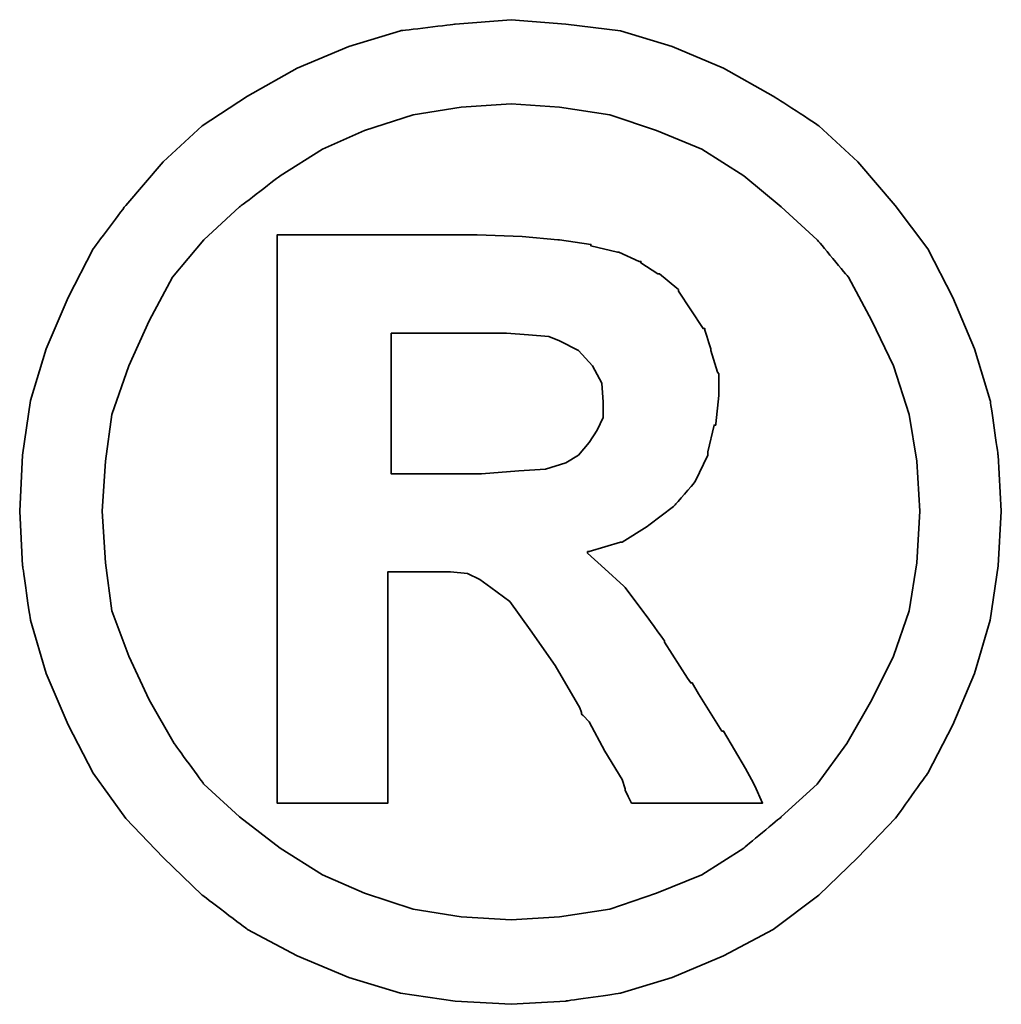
# Model space of a CAD drawing. Header units: millimetres. Extents: x -9 to 423, y 107 to 253.
# Tile 54 of 56: x 348.4 to 350.8, y 148.64 to 151.05. Entities that reach past the tile are written whole.
import ezdxf

# ---------------------------------------------------------------- set-up
doc = ezdxf.new("R2010")
doc.units = ezdxf.units.MM
doc.header["$LTSCALE"] = 0.15
doc.layers.add('DIM', color=4, linetype='CONTINUOUS')
doc.layers.add('layer 1', color=7, linetype='CONTINUOUS')

# ---------------------------------------------------------------- blocks, each defined once
blk = doc.blocks.new('TBI MOTION logo(完整正式版)')
at = {"layer": 'layer 1', "color": 22, "lineweight": 35}
for points, knots in [([(81.20634, 4.98624), (81.20634, 4.98624), (81.18649, 5.32862), (81.18649, 5.32862), (81.18649, 5.32862), (81.18649, 5.32862), (81.13886, 5.66206), (81.13886, 5.66206), (81.13886, 5.66206), (81.13886, 5.66206), (81.04359, 5.97764), (81.04359, 5.97764), (81.04359, 5.97764), (81.04359, 5.97764), (80.91061, 6.29124), (80.91061, 6.29124), (80.91061, 6.29124), (80.91061, 6.29124), (80.75778, 6.58697), (80.75778, 6.58697), (80.75778, 6.58697), (80.75778, 6.58697), (80.5593, 6.85294), (80.5593, 6.85294), (80.5593, 6.85294), (80.5593, 6.85294), (80.33105, 7.1189), (80.33105, 7.1189), (80.33105, 7.1189), (80.33105, 7.1189), (80.09287, 7.33921), (80.09287, 7.33921), (80.09287, 7.33921), (80.09287, 7.33921), (79.815, 7.51982), (79.815, 7.51982), (79.815, 7.51982), (79.815, 7.51982), (79.51133, 7.69051), (79.51133, 7.69051), (79.51133, 7.69051), (79.51133, 7.69051), (79.19773, 7.8235), (79.19773, 7.8235), (79.19773, 7.8235), (79.19773, 7.8235), (78.88215, 7.91877), (78.88215, 7.91877), (78.88215, 7.91877), (78.88215, 7.91877), (78.54871, 7.95846), (78.54871, 7.95846), (78.54871, 7.95846), (78.54871, 7.95846), (78.21526, 7.98625), (78.21526, 7.98625), (78.21526, 7.98625), (78.21526, 7.98625), (77.87388, 7.95846), (77.87388, 7.95846), (77.87388, 7.95846), (77.87388, 7.95846), (77.54044, 7.91877), (77.54044, 7.91877), (77.54044, 7.91877), (77.54044, 7.91877), (77.22485, 7.8235), (77.22485, 7.8235), (77.22485, 7.8235), (77.22485, 7.8235), (76.91027, 7.69051), (76.91027, 7.69051), (76.91027, 7.69051), (76.91027, 7.69051), (76.6056, 7.51982), (76.6056, 7.51982), (76.6056, 7.51982), (76.6056, 7.51982), (76.32972, 7.33921), (76.32972, 7.33921), (76.32972, 7.33921), (76.32972, 7.33921), (76.09154, 7.1189), (76.09154, 7.1189), (76.09154, 7.1189), (76.09154, 7.1189), (75.86329, 6.85294), (75.86329, 6.85294), (75.86329, 6.85294), (75.86329, 6.85294), (75.66382, 6.58697), (75.66382, 6.58697), (75.66382, 6.58697), (75.66382, 6.58697), (75.51099, 6.29124), (75.51099, 6.29124), (75.51099, 6.29124), (75.51099, 6.29124), (75.37702, 5.97764), (75.37702, 5.97764), (75.37702, 5.97764), (75.37702, 5.97764), (75.28175, 5.66206), (75.28175, 5.66206), (75.28175, 5.66206), (75.28175, 5.66206), (75.23411, 5.32862), (75.23411, 5.32862), (75.23411, 5.32862), (75.23411, 5.32862), (75.21625, 4.98624), (75.21625, 4.98624), (75.21625, 4.98624), (75.21625, 4.98624), (75.23411, 4.6528), (75.23411, 4.6528), (75.23411, 4.6528), (75.23411, 4.6528), (75.28175, 4.32035), (75.28175, 4.32035), (75.28175, 4.32035), (75.28175, 4.32035), (75.37702, 3.99583), (75.37702, 3.99583), (75.37702, 3.99583), (75.37702, 3.99583), (75.51099, 3.68224), (75.51099, 3.68224), (75.51099, 3.68224), (75.51099, 3.68224), (75.66382, 3.38749), (75.66382, 3.38749), (75.66382, 3.38749), (75.66382, 3.38749), (75.86329, 3.10963), (75.86329, 3.10963), (75.86329, 3.10963), (75.86329, 3.10963), (76.09154, 2.87145), (76.09154, 2.87145), (76.09154, 2.87145), (76.09154, 2.87145), (76.32972, 2.6432), (76.32972, 2.6432), (76.32972, 2.6432), (76.32972, 2.6432), (76.6056, 2.43381), (76.6056, 2.43381), (76.6056, 2.43381), (76.6056, 2.43381), (76.91027, 2.27205), (76.91027, 2.27205), (76.91027, 2.27205), (76.91027, 2.27205), (77.22485, 2.13906), (77.22485, 2.13906), (77.22485, 2.13906), (77.22485, 2.13906), (77.54044, 2.0438), (77.54044, 2.0438), (77.54044, 2.0438), (77.54044, 2.0438), (77.87388, 1.99616), (77.87388, 1.99616), (77.87388, 1.99616), (77.87388, 1.99616), (78.21526, 1.97631), (78.21526, 1.97631), (78.21526, 1.97631), (78.21526, 1.97631), (78.54871, 1.99616), (78.54871, 1.99616), (78.54871, 1.99616), (78.54871, 1.99616), (78.88215, 2.0438), (78.88215, 2.0438), (78.88215, 2.0438), (78.88215, 2.0438), (79.19773, 2.13906), (79.19773, 2.13906), (79.19773, 2.13906), (79.19773, 2.13906), (79.51133, 2.27205), (79.51133, 2.27205), (79.51133, 2.27205), (79.51133, 2.27205), (79.815, 2.43381), (79.815, 2.43381), (79.815, 2.43381), (79.815, 2.43381), (80.09287, 2.6432), (80.09287, 2.6432), (80.09287, 2.6432), (80.09287, 2.6432), (80.33105, 2.87145), (80.33105, 2.87145), (80.33105, 2.87145), (80.33105, 2.87145), (80.5593, 3.10963), (80.5593, 3.10963), (80.5593, 3.10963), (80.5593, 3.10963), (80.75778, 3.38749), (80.75778, 3.38749), (80.75778, 3.38749), (80.75778, 3.38749), (80.91061, 3.68224), (80.91061, 3.68224), (80.91061, 3.68224), (80.91061, 3.68224), (81.04359, 3.99583), (81.04359, 3.99583), (81.04359, 3.99583), (81.04359, 3.99583), (81.13886, 4.32035), (81.13886, 4.32035), (81.13886, 4.32035), (81.13886, 4.32035), (81.18649, 4.6528), (81.18649, 4.6528), (81.18649, 4.6528), (81.18649, 4.6528), (81.20634, 4.98624), (81.20634, 4.98624)], [0, 0, 0, 0, 0.0178571, 0.0178571, 0.0178571, 0.0178572, 0.0357143, 0.0357143, 0.0357143, 0.0357143, 0.0535714, 0.0535714, 0.0535714, 0.0535714, 0.0714286, 0.0714286, 0.0714286, 0.0714286, 0.0892857, 0.0892857, 0.0892857, 0.0892857, 0.1071429, 0.1071429, 0.1071429, 0.1071429, 0.125, 0.125, 0.125, 0.125, 0.1428571, 0.1428571, 0.1428571, 0.1428572, 0.1607143, 0.1607143, 0.1607143, 0.1607143, 0.1785714, 0.1785714, 0.1785714, 0.1785714, 0.1964286, 0.1964286, 0.1964286, 0.1964286, 0.2142857, 0.2142857, 0.2142857, 0.2142857, 0.2321429, 0.2321429, 0.2321429, 0.2321429, 0.25, 0.25, 0.25, 0.25, 0.2678571, 0.2678571, 0.2678571, 0.2678572, 0.2857143, 0.2857143, 0.2857143, 0.2857143, 0.3035714, 0.3035714, 0.3035714, 0.3035714, 0.3214286, 0.3214286, 0.3214286, 0.3214286, 0.3392857, 0.3392857, 0.3392857, 0.3392857, 0.3571429, 0.3571429, 0.3571429, 0.3571429, 0.375, 0.375, 0.375, 0.375, 0.3928571, 0.3928571, 0.3928571, 0.3928572, 0.4107143, 0.4107143, 0.4107143, 0.4107143, 0.4285714, 0.4285714, 0.4285714, 0.4285714, 0.4464286, 0.4464286, 0.4464286, 0.4464286, 0.4642857, 0.4642857, 0.4642857, 0.4642857, 0.4821429, 0.4821429, 0.4821429, 0.4821429, 0.5, 0.5, 0.5, 0.5, 0.5178571, 0.5178571, 0.5178571, 0.5178572, 0.5357143, 0.5357143, 0.5357143, 0.5357143, 0.5535714, 0.5535714, 0.5535714, 0.5535714, 0.5714286, 0.5714286, 0.5714286, 0.5714286, 0.5892857, 0.5892857, 0.5892857, 0.5892857, 0.6071429, 0.6071429, 0.6071429, 0.6071429, 0.625, 0.625, 0.625, 0.625, 0.6428571, 0.6428571, 0.6428571, 0.6428572, 0.6607143, 0.6607143, 0.6607143, 0.6607143, 0.6785714, 0.6785714, 0.6785714, 0.6785714, 0.6964286, 0.6964286, 0.6964286, 0.6964286, 0.7142857, 0.7142857, 0.7142857, 0.7142857, 0.7321429, 0.7321429, 0.7321429, 0.7321429, 0.75, 0.75, 0.75, 0.75, 0.7678571, 0.7678571, 0.7678571, 0.7678572, 0.7857143, 0.7857143, 0.7857143, 0.7857143, 0.8035714, 0.8035714, 0.8035714, 0.8035714, 0.8214286, 0.8214286, 0.8214286, 0.8214286, 0.8392857, 0.8392857, 0.8392857, 0.8392857, 0.8571429, 0.8571429, 0.8571429, 0.8571429, 0.875, 0.875, 0.875, 0.875, 0.8928571, 0.8928571, 0.8928571, 0.8928572, 0.9107143, 0.9107143, 0.9107143, 0.9107143, 0.9285714, 0.9285714, 0.9285714, 0.9285714, 0.9464286, 0.9464286, 0.9464286, 0.9464286, 0.9642857, 0.9642857, 0.9642857, 0.9642857, 0.9821429, 0.9821429, 0.9821429, 0.9821429, 1, 1, 1, 1]), ([(80.71014, 4.98624), (80.71014, 4.98624), (80.69129, 5.29091), (80.69129, 5.29091), (80.69129, 5.29091), (80.69129, 5.29091), (80.64464, 5.57672), (80.64464, 5.57672), (80.64464, 5.57672), (80.64464, 5.57672), (80.54937, 5.87245), (80.54937, 5.87245), (80.54937, 5.87245), (80.54937, 5.87245), (80.41639, 6.14833), (80.41639, 6.14833), (80.41639, 6.14833), (80.41639, 6.14833), (80.27349, 6.41429), (80.27349, 6.41429), (80.27349, 6.41429), (80.27349, 6.41429), (80.08295, 6.64255), (80.08295, 6.64255), (80.08295, 6.64255), (80.08295, 6.64255), (79.86264, 6.84301), (79.86264, 6.84301), (79.86264, 6.84301), (79.86264, 6.84301), (79.63439, 7.03355), (79.63439, 7.03355), (79.63439, 7.03355), (79.63439, 7.03355), (79.37835, 7.1963), (79.37835, 7.1963), (79.37835, 7.1963), (79.37835, 7.1963), (79.10246, 7.30944), (79.10246, 7.30944), (79.10246, 7.30944), (79.10246, 7.30944), (78.81665, 7.40471), (78.81665, 7.40471), (78.81665, 7.40471), (78.81665, 7.40471), (78.511, 7.45234), (78.511, 7.45234), (78.511, 7.45234), (78.511, 7.45234), (78.21526, 7.47219), (78.21526, 7.47219), (78.21526, 7.47219), (78.21526, 7.47219), (77.9106, 7.45234), (77.9106, 7.45234), (77.9106, 7.45234), (77.9106, 7.45234), (77.61685, 7.40471), (77.61685, 7.40471), (77.61685, 7.40471), (77.61685, 7.40471), (77.32012, 7.30944), (77.32012, 7.30944), (77.32012, 7.30944), (77.32012, 7.30944), (77.06309, 7.1963), (77.06309, 7.1963), (77.06309, 7.1963), (77.06309, 7.1963), (76.80606, 7.03355), (76.80606, 7.03355), (76.80606, 7.03355), (76.80606, 7.03355), (76.55797, 6.84301), (76.55797, 6.84301), (76.55797, 6.84301), (76.55797, 6.84301), (76.34063, 6.64255), (76.34063, 6.64255), (76.34063, 6.64255), (76.34063, 6.64255), (76.1491, 6.41429), (76.1491, 6.41429), (76.1491, 6.41429), (76.1491, 6.41429), (76.0062, 6.14833), (76.0062, 6.14833), (76.0062, 6.14833), (76.0062, 6.14833), (75.88314, 5.87245), (75.88314, 5.87245), (75.88314, 5.87245), (75.88314, 5.87245), (75.77794, 5.57672), (75.77794, 5.57672), (75.77794, 5.57672), (75.77794, 5.57672), (75.73924, 5.29091), (75.73924, 5.29091), (75.73924, 5.29091), (75.73924, 5.29091), (75.72039, 4.98624), (75.72039, 4.98624), (75.72039, 4.98624), (75.72039, 4.98624), (75.73924, 4.67165), (75.73924, 4.67165), (75.73924, 4.67165), (75.73924, 4.67165), (75.77794, 4.37791), (75.77794, 4.37791), (75.77794, 4.37791), (75.77794, 4.37791), (75.88314, 4.10102), (75.88314, 4.10102), (75.88314, 4.10102), (75.88314, 4.10102), (76.0062, 3.83407), (76.0062, 3.83407), (76.0062, 3.83407), (76.0062, 3.83407), (76.15902, 3.56811), (76.15902, 3.56811), (76.15902, 3.56811), (76.15902, 3.56811), (76.34063, 3.32001), (76.34063, 3.32001), (76.34063, 3.32001), (76.34063, 3.32001), (76.55797, 3.11955), (76.55797, 3.11955), (76.55797, 3.11955), (76.55797, 3.11955), (76.80606, 2.92901), (76.80606, 2.92901), (76.80606, 2.92901), (76.80606, 2.92901), (77.06309, 2.76725), (77.06309, 2.76725), (77.06309, 2.76725), (77.06309, 2.76725), (77.32012, 2.65412), (77.32012, 2.65412), (77.32012, 2.65412), (77.32012, 2.65412), (77.61685, 2.55786), (77.61685, 2.55786), (77.61685, 2.55786), (77.61685, 2.55786), (77.9106, 2.51022), (77.9106, 2.51022), (77.9106, 2.51022), (77.9106, 2.51022), (78.21526, 2.49137), (78.21526, 2.49137), (78.21526, 2.49137), (78.21526, 2.49137), (78.511, 2.51022), (78.511, 2.51022), (78.511, 2.51022), (78.511, 2.51022), (78.81665, 2.55786), (78.81665, 2.55786), (78.81665, 2.55786), (78.81665, 2.55786), (79.10246, 2.65412), (79.10246, 2.65412), (79.10246, 2.65412), (79.10246, 2.65412), (79.37835, 2.76725), (79.37835, 2.76725), (79.37835, 2.76725), (79.37835, 2.76725), (79.63439, 2.92901), (79.63439, 2.92901), (79.63439, 2.92901), (79.63439, 2.92901), (79.86264, 3.11955), (79.86264, 3.11955), (79.86264, 3.11955), (79.86264, 3.11955), (80.08295, 3.32001), (80.08295, 3.32001), (80.08295, 3.32001), (80.08295, 3.32001), (80.26356, 3.56811), (80.26356, 3.56811), (80.26356, 3.56811), (80.26356, 3.56811), (80.41639, 3.83407), (80.41639, 3.83407), (80.41639, 3.83407), (80.41639, 3.83407), (80.54937, 4.10102), (80.54937, 4.10102), (80.54937, 4.10102), (80.54937, 4.10102), (80.64464, 4.37791), (80.64464, 4.37791), (80.64464, 4.37791), (80.64464, 4.37791), (80.69129, 4.67165), (80.69129, 4.67165), (80.69129, 4.67165), (80.69129, 4.67165), (80.71014, 4.98624), (80.71014, 4.98624)], [0, 0, 0, 0, 0.0192308, 0.0192308, 0.0192308, 0.0192308, 0.0384615, 0.0384615, 0.0384615, 0.0384615, 0.0576923, 0.0576923, 0.0576923, 0.0576923, 0.0769231, 0.0769231, 0.0769231, 0.0769231, 0.0961538, 0.0961538, 0.0961538, 0.0961539, 0.1153846, 0.1153846, 0.1153846, 0.1153846, 0.1346154, 0.1346154, 0.1346154, 0.1346154, 0.1538462, 0.1538462, 0.1538462, 0.1538462, 0.1730769, 0.1730769, 0.1730769, 0.1730769, 0.1923077, 0.1923077, 0.1923077, 0.1923077, 0.2115385, 0.2115385, 0.2115385, 0.2115385, 0.2307692, 0.2307692, 0.2307692, 0.2307692, 0.25, 0.25, 0.25, 0.25, 0.2692308, 0.2692308, 0.2692308, 0.2692308, 0.2884615, 0.2884615, 0.2884615, 0.2884615, 0.3076923, 0.3076923, 0.3076923, 0.3076923, 0.3269231, 0.3269231, 0.3269231, 0.3269231, 0.3461538, 0.3461538, 0.3461538, 0.3461539, 0.3653846, 0.3653846, 0.3653846, 0.3653846, 0.3846154, 0.3846154, 0.3846154, 0.3846154, 0.4038462, 0.4038462, 0.4038462, 0.4038462, 0.4230769, 0.4230769, 0.4230769, 0.4230769, 0.4423077, 0.4423077, 0.4423077, 0.4423077, 0.4615385, 0.4615385, 0.4615385, 0.4615385, 0.4807692, 0.4807692, 0.4807692, 0.4807692, 0.5, 0.5, 0.5, 0.5, 0.5192308, 0.5192308, 0.5192308, 0.5192308, 0.5384615, 0.5384615, 0.5384615, 0.5384615, 0.5576923, 0.5576923, 0.5576923, 0.5576923, 0.5769231, 0.5769231, 0.5769231, 0.5769231, 0.5961538, 0.5961538, 0.5961538, 0.5961539, 0.6153846, 0.6153846, 0.6153846, 0.6153846, 0.6346154, 0.6346154, 0.6346154, 0.6346154, 0.6538462, 0.6538462, 0.6538462, 0.6538462, 0.6730769, 0.6730769, 0.6730769, 0.6730769, 0.6923077, 0.6923077, 0.6923077, 0.6923077, 0.7115385, 0.7115385, 0.7115385, 0.7115385, 0.7307692, 0.7307692, 0.7307692, 0.7307692, 0.75, 0.75, 0.75, 0.75, 0.7692308, 0.7692308, 0.7692308, 0.7692308, 0.7884615, 0.7884615, 0.7884615, 0.7884615, 0.8076923, 0.8076923, 0.8076923, 0.8076923, 0.8269231, 0.8269231, 0.8269231, 0.8269231, 0.8461538, 0.8461538, 0.8461538, 0.8461539, 0.8653846, 0.8653846, 0.8653846, 0.8653846, 0.8846154, 0.8846154, 0.8846154, 0.8846154, 0.9038462, 0.9038462, 0.9038462, 0.9038462, 0.9230769, 0.9230769, 0.9230769, 0.9230769, 0.9423077, 0.9423077, 0.9423077, 0.9423077, 0.9615385, 0.9615385, 0.9615385, 0.9615385, 0.9807692, 0.9807692, 0.9807692, 0.9807692, 1, 1, 1, 1]), ([(76.78721, 3.2823), (76.78721, 3.2823), (76.78721, 3.32001), (76.78721, 3.32001), (76.78721, 3.32001), (76.78721, 3.32001), (76.78721, 3.42422), (76.78721, 3.42422), (76.78721, 3.42422), (76.78721, 3.42422), (76.78721, 3.59689), (76.78721, 3.59689), (76.78721, 3.59689), (76.78721, 3.59689), (76.78721, 3.80529), (76.78721, 3.80529), (76.78721, 3.80529), (76.78721, 3.80529), (76.78721, 4.0524), (76.78721, 4.0524), (76.78721, 4.0524), (76.78721, 4.0524), (76.78721, 4.32035), (76.78721, 4.32035), (76.78721, 4.32035), (76.78721, 4.32035), (76.78721, 4.92868), (76.78721, 4.92868), (76.78721, 4.92868), (76.78721, 4.92868), (76.78721, 5.53801), (76.78721, 5.53801), (76.78721, 5.53801), (76.78721, 5.53801), (76.78721, 5.82482), (76.78721, 5.82482), (76.78721, 5.82482), (76.78721, 5.82482), (76.78721, 6.07291), (76.78721, 6.07291), (76.78721, 6.07291), (76.78721, 6.07291), (76.78721, 6.30017), (76.78721, 6.30017), (76.78721, 6.30017), (76.78721, 6.30017), (76.78721, 6.45399), (76.78721, 6.45399), (76.78721, 6.45399), (76.78721, 6.45399), (76.78721, 6.5572), (76.78721, 6.5572), (76.78721, 6.5572), (76.78721, 6.5572), (76.78721, 6.59689), (76.78721, 6.59689), (76.78721, 6.59689), (76.78721, 6.59689), (76.78721, 6.67232), (76.78721, 6.67232), (76.78721, 6.67232), (76.78721, 6.67232), (76.8537, 6.67232), (76.8537, 6.67232), (76.8537, 6.67232), (76.8537, 6.67232), (76.87355, 6.67232), (76.87355, 6.67232), (76.87355, 6.67232), (76.87355, 6.67232), (76.91027, 6.67232), (76.91027, 6.67232), (76.91027, 6.67232), (76.91027, 6.67232), (77.04424, 6.67232), (77.04424, 6.67232), (77.04424, 6.67232), (77.04424, 6.67232), (77.22485, 6.67232), (77.22485, 6.67232), (77.22485, 6.67232), (77.22485, 6.67232), (77.43524, 6.67232), (77.43524, 6.67232), (77.43524, 6.67232), (77.43524, 6.67232), (77.65357, 6.67232), (77.65357, 6.67232), (77.65357, 6.67232), (77.65357, 6.67232), (77.82625, 6.67232), (77.82625, 6.67232), (77.82625, 6.67232), (77.82625, 6.67232), (77.94037, 6.67232), (77.94037, 6.67232), (77.94037, 6.67232), (77.94037, 6.67232), (77.97709, 6.67232), (77.97709, 6.67232), (77.97709, 6.67232), (77.97709, 6.67232), (77.99694, 6.67232), (77.99694, 6.67232), (77.99694, 6.67232), (77.99694, 6.67232), (78.00686, 6.67232), (78.00686, 6.67232), (78.00686, 6.67232), (78.00686, 6.67232), (78.28275, 6.6624), (78.28275, 6.6624), (78.28275, 6.6624), (78.28275, 6.6624), (78.50107, 6.64255), (78.50107, 6.64255), (78.50107, 6.64255), (78.50107, 6.64255), (78.511, 6.64255), (78.511, 6.64255), (78.511, 6.64255), (78.511, 6.64255), (78.70154, 6.61476), (78.70154, 6.61476), (78.70154, 6.61476), (78.70154, 6.61476), (78.70154, 6.60483), (78.70154, 6.60483), (78.70154, 6.60483), (78.70154, 6.60483), (78.86429, 6.56713), (78.86429, 6.56713), (78.86429, 6.56713), (78.86429, 6.56713), (78.87223, 6.56713), (78.87223, 6.56713), (78.87223, 6.56713), (78.87223, 6.56713), (78.99727, 6.51056), (78.99727, 6.51056), (78.99727, 6.51056), (78.99727, 6.51056), (79.00719, 6.51056), (79.00719, 6.51056), (79.00719, 6.51056), (79.00719, 6.51056), (79.00719, 6.50162), (79.00719, 6.50162), (79.00719, 6.50162), (79.00719, 6.50162), (79.1104, 6.43415), (79.1104, 6.43415), (79.1104, 6.43415), (79.1104, 6.43415), (79.12132, 6.43415), (79.12132, 6.43415), (79.12132, 6.43415), (79.12132, 6.43415), (79.22552, 6.34781), (79.22552, 6.34781), (79.22552, 6.34781), (79.22552, 6.34781), (79.23544, 6.33888), (79.23544, 6.33888), (79.23544, 6.33888), (79.23544, 6.33888), (79.23544, 6.32895), (79.23544, 6.32895), (79.23544, 6.32895), (79.23544, 6.32895), (79.31087, 6.21483), (79.31087, 6.21483), (79.31087, 6.21483), (79.31087, 6.21483), (79.38629, 6.1007), (79.38629, 6.1007), (79.38629, 6.1007), (79.38629, 6.1007), (79.3972, 6.1007), (79.3972, 6.1007), (79.3972, 6.1007), (79.3972, 6.1007), (79.3972, 6.09078), (79.3972, 6.09078), (79.3972, 6.09078), (79.3972, 6.09078), (79.43392, 5.97764), (79.43392, 5.97764), (79.43392, 5.97764), (79.43392, 5.97764), (79.43392, 5.96772), (79.43392, 5.96772), (79.43392, 5.96772), (79.43392, 5.96772), (79.47362, 5.83474), (79.47362, 5.83474), (79.47362, 5.83474), (79.47362, 5.83474), (79.48156, 5.82482), (79.48156, 5.82482), (79.48156, 5.82482), (79.48156, 5.82482), (79.48156, 5.69977), (79.48156, 5.69977), (79.48156, 5.69977), (79.48156, 5.69977), (79.48156, 5.69183), (79.48156, 5.69183), (79.48156, 5.69183), (79.48156, 5.69183), (79.4637, 5.51915), (79.4637, 5.51915), (79.4637, 5.51915), (79.4637, 5.51915), (79.4637, 5.51122), (79.4637, 5.51122), (79.4637, 5.51122), (79.4637, 5.51122), (79.45377, 5.51122), (79.45377, 5.51122), (79.45377, 5.51122), (79.45377, 5.51122), (79.41507, 5.34847), (79.41507, 5.34847), (79.41507, 5.34847), (79.41507, 5.34847), (79.41507, 5.33854), (79.41507, 5.33854), (79.41507, 5.33854), (79.41507, 5.33854), (79.41507, 5.32862), (79.41507, 5.32862), (79.41507, 5.32862), (79.41507, 5.32862), (79.33865, 5.16785), (79.33865, 5.16785), (79.33865, 5.16785), (79.33865, 5.16785), (79.33071, 5.15693), (79.33071, 5.15693), (79.33071, 5.15693), (79.33071, 5.15693), (79.2156, 5.02495), (79.2156, 5.02495), (79.2156, 5.02495), (79.2156, 5.02495), (79.20567, 5.01502), (79.20567, 5.01502), (79.20567, 5.01502), (79.20567, 5.01502), (79.05483, 4.89991), (79.05483, 4.89991), (79.05483, 4.89991), (79.05483, 4.89991), (79.04491, 4.89197), (79.04491, 4.89197), (79.04491, 4.89197), (79.04491, 4.89197), (78.89208, 4.7967), (78.89208, 4.7967), (78.89208, 4.7967), (78.89208, 4.7967), (78.88215, 4.7967), (78.88215, 4.7967), (78.88215, 4.7967), (78.88215, 4.7967), (78.69161, 4.73913), (78.69161, 4.73913), (78.69161, 4.73913), (78.69161, 4.73913), (78.68169, 4.73913), (78.68169, 4.73913), (78.68169, 4.73913), (78.68169, 4.73913), (78.68169, 4.72921), (78.68169, 4.72921), (78.68169, 4.72921), (78.68169, 4.72921), (78.78688, 4.63394), (78.78688, 4.63394), (78.78688, 4.63394), (78.78688, 4.63394), (78.902, 4.52875), (78.902, 4.52875), (78.902, 4.52875), (78.902, 4.52875), (78.91093, 4.52081), (78.91093, 4.52081), (78.91093, 4.52081), (78.91093, 4.52081), (79.02506, 4.36798), (79.02506, 4.36798), (79.02506, 4.36798), (79.02506, 4.36798), (79.1501, 4.1953), (79.1501, 4.1953), (79.1501, 4.1953), (79.1501, 4.1953), (79.1501, 4.18736), (79.1501, 4.18736), (79.1501, 4.18736), (79.1501, 4.18736), (79.29201, 3.96705), (79.29201, 3.96705), (79.29201, 3.96705), (79.29201, 3.96705), (79.31087, 3.93828), (79.31087, 3.93828), (79.31087, 3.93828), (79.31087, 3.93828), (79.32079, 3.93828), (79.32079, 3.93828), (79.32079, 3.93828), (79.32079, 3.93828), (79.3585, 3.87178), (79.3585, 3.87178), (79.3585, 3.87178), (79.3585, 3.87178), (79.50141, 3.64353), (79.50141, 3.64353), (79.50141, 3.64353), (79.50141, 3.64353), (79.51133, 3.64353), (79.51133, 3.64353), (79.51133, 3.64353), (79.51133, 3.64353), (79.64431, 3.41528), (79.64431, 3.41528), (79.64431, 3.41528), (79.64431, 3.41528), (79.68202, 3.3478), (79.68202, 3.3478), (79.68202, 3.3478), (79.68202, 3.3478), (79.70187, 3.31009), (79.70187, 3.31009), (79.70187, 3.31009), (79.70187, 3.31009), (79.7495, 3.2049), (79.7495, 3.2049), (79.7495, 3.2049), (79.7495, 3.2049), (79.64431, 3.2049), (79.64431, 3.2049), (79.64431, 3.2049), (79.64431, 3.2049), (79.62546, 3.2049), (79.62546, 3.2049), (79.62546, 3.2049), (79.62546, 3.2049), (79.53912, 3.2049), (79.53912, 3.2049), (79.53912, 3.2049), (79.53912, 3.2049), (79.31087, 3.2049), (79.31087, 3.2049), (79.31087, 3.2049), (79.31087, 3.2049), (79.08262, 3.2049), (79.08262, 3.2049), (79.08262, 3.2049), (79.08262, 3.2049), (79.00719, 3.2049), (79.00719, 3.2049), (79.00719, 3.2049), (79.00719, 3.2049), (78.98735, 3.2049), (78.98735, 3.2049), (78.98735, 3.2049), (78.98735, 3.2049), (78.94964, 3.2049), (78.94964, 3.2049), (78.94964, 3.2049), (78.94964, 3.2049), (78.92979, 3.24459), (78.92979, 3.24459), (78.92979, 3.24459), (78.92979, 3.24459), (78.91093, 3.2823), (78.91093, 3.2823), (78.91093, 3.2823), (78.91093, 3.2823), (78.91093, 3.29223), (78.91093, 3.29223), (78.91093, 3.29223), (78.91093, 3.29223), (78.89208, 3.3478), (78.89208, 3.3478), (78.89208, 3.3478), (78.89208, 3.3478), (78.78688, 3.52048), (78.78688, 3.52048), (78.78688, 3.52048), (78.78688, 3.52048), (78.69161, 3.7001), (78.69161, 3.7001), (78.69161, 3.7001), (78.69161, 3.7001), (78.6539, 3.7388), (78.6539, 3.7388), (78.6539, 3.7388), (78.6539, 3.7388), (78.64398, 3.74873), (78.64398, 3.74873), (78.64398, 3.74873), (78.64398, 3.74873), (78.64398, 3.75766), (78.64398, 3.75766), (78.64398, 3.75766), (78.64398, 3.75766), (78.63405, 3.78644), (78.63405, 3.78644), (78.63405, 3.78644), (78.63405, 3.78644), (78.48321, 4.04347), (78.48321, 4.04347), (78.48321, 4.04347), (78.48321, 4.04347), (78.33038, 4.2618), (78.33038, 4.2618), (78.33038, 4.2618), (78.33038, 4.2618), (78.20732, 4.43447), (78.20732, 4.43447), (78.20732, 4.43447), (78.20732, 4.43447), (78.09221, 4.52081), (78.09221, 4.52081), (78.09221, 4.52081), (78.09221, 4.52081), (78.02472, 4.56845), (78.02472, 4.56845), (78.02472, 4.56845), (78.02472, 4.56845), (77.9493, 4.60616), (77.9493, 4.60616), (77.9493, 4.60616), (77.9493, 4.60616), (77.8451, 4.61608), (77.8451, 4.61608), (77.8451, 4.61608), (77.8451, 4.61608), (77.71113, 4.61608), (77.71113, 4.61608), (77.71113, 4.61608), (77.71113, 4.61608), (77.69128, 4.61608), (77.69128, 4.61608), (77.69128, 4.61608), (77.69128, 4.61608), (77.67342, 4.61608), (77.67342, 4.61608), (77.67342, 4.61608), (77.67342, 4.61608), (77.5583, 4.61608), (77.5583, 4.61608), (77.5583, 4.61608), (77.5583, 4.61608), (77.46303, 4.61608), (77.46303, 4.61608), (77.46303, 4.61608), (77.46303, 4.61608), (77.46303, 4.54761), (77.46303, 4.54761), (77.46303, 4.54761), (77.46303, 4.54761), (77.46303, 4.47318), (77.46303, 4.47318), (77.46303, 4.47318), (77.46303, 4.47318), (77.46303, 4.24294), (77.46303, 4.24294), (77.46303, 4.24294), (77.46303, 4.24294), (77.46303, 3.99583), (77.46303, 3.99583), (77.46303, 3.99583), (77.46303, 3.99583), (77.46303, 3.72888), (77.46303, 3.72888), (77.46303, 3.72888), (77.46303, 3.72888), (77.46303, 3.51055), (77.46303, 3.51055), (77.46303, 3.51055), (77.46303, 3.51055), (77.46303, 3.42422), (77.46303, 3.42422), (77.46303, 3.42422), (77.46303, 3.42422), (77.46303, 3.35773), (77.46303, 3.35773), (77.46303, 3.35773), (77.46303, 3.35773), (77.46303, 3.30017), (77.46303, 3.30017), (77.46303, 3.30017), (77.46303, 3.30017), (77.46303, 3.2823), (77.46303, 3.2823), (77.46303, 3.2823), (77.46303, 3.2823), (77.46303, 3.2049), (77.46303, 3.2049), (77.46303, 3.2049), (77.46303, 3.2049), (77.39753, 3.2049), (77.39753, 3.2049), (77.39753, 3.2049), (77.39753, 3.2049), (77.37768, 3.2049), (77.37768, 3.2049), (77.37768, 3.2049), (77.37768, 3.2049), (77.32012, 3.2049), (77.32012, 3.2049), (77.32012, 3.2049), (77.32012, 3.2049), (77.12165, 3.2049), (77.12165, 3.2049), (77.12165, 3.2049), (77.12165, 3.2049), (76.94897, 3.2049), (76.94897, 3.2049), (76.94897, 3.2049), (76.94897, 3.2049), (76.8924, 3.2049), (76.8924, 3.2049), (76.8924, 3.2049), (76.8924, 3.2049), (76.8537, 3.2049), (76.8537, 3.2049), (76.8537, 3.2049), (76.8537, 3.2049), (76.78721, 3.2049), (76.78721, 3.2049), (76.78721, 3.2049), (76.78721, 3.2049), (76.78721, 3.2823), (76.78721, 3.2823)], [0, 0, 0, 0, 0.0074074, 0.0074074, 0.0074074, 0.0074074, 0.0148148, 0.0148148, 0.0148148, 0.0148148, 0.0222222, 0.0222222, 0.0222222, 0.0222222, 0.0296296, 0.0296296, 0.0296296, 0.0296296, 0.037037, 0.037037, 0.037037, 0.037037, 0.0444444, 0.0444444, 0.0444444, 0.0444445, 0.0518519, 0.0518519, 0.0518519, 0.0518519, 0.0592593, 0.0592593, 0.0592593, 0.0592593, 0.0666667, 0.0666667, 0.0666667, 0.0666667, 0.0740741, 0.0740741, 0.0740741, 0.0740741, 0.0814815, 0.0814815, 0.0814815, 0.0814815, 0.0888889, 0.0888889, 0.0888889, 0.0888889, 0.0962963, 0.0962963, 0.0962963, 0.0962963, 0.1037037, 0.1037037, 0.1037037, 0.1037037, 0.1111111, 0.1111111, 0.1111111, 0.1111111, 0.1185185, 0.1185185, 0.1185185, 0.1185185, 0.1259259, 0.1259259, 0.1259259, 0.1259259, 0.1333333, 0.1333333, 0.1333333, 0.1333333, 0.1407407, 0.1407407, 0.1407407, 0.1407408, 0.1481481, 0.1481481, 0.1481481, 0.1481482, 0.1555556, 0.1555556, 0.1555556, 0.1555556, 0.162963, 0.162963, 0.162963, 0.162963, 0.1703704, 0.1703704, 0.1703704, 0.1703704, 0.1777778, 0.1777778, 0.1777778, 0.1777778, 0.1851852, 0.1851852, 0.1851852, 0.1851852, 0.1925926, 0.1925926, 0.1925926, 0.1925926, 0.2, 0.2, 0.2, 0.2, 0.2074074, 0.2074074, 0.2074074, 0.2074074, 0.2148148, 0.2148148, 0.2148148, 0.2148148, 0.2222222, 0.2222222, 0.2222222, 0.2222222, 0.2296296, 0.2296296, 0.2296296, 0.2296296, 0.237037, 0.237037, 0.237037, 0.237037, 0.2444444, 0.2444444, 0.2444444, 0.2444445, 0.2518519, 0.2518519, 0.2518519, 0.2518519, 0.2592593, 0.2592593, 0.2592593, 0.2592593, 0.2666667, 0.2666667, 0.2666667, 0.2666667, 0.2740741, 0.2740741, 0.2740741, 0.2740741, 0.2814815, 0.2814815, 0.2814815, 0.2814815, 0.2888889, 0.2888889, 0.2888889, 0.2888889, 0.2962963, 0.2962963, 0.2962963, 0.2962963, 0.3037037, 0.3037037, 0.3037037, 0.3037037, 0.3111111, 0.3111111, 0.3111111, 0.3111111, 0.3185185, 0.3185185, 0.3185185, 0.3185185, 0.3259259, 0.3259259, 0.3259259, 0.3259259, 0.3333333, 0.3333333, 0.3333333, 0.3333333, 0.3407407, 0.3407407, 0.3407407, 0.3407408, 0.3481481, 0.3481481, 0.3481481, 0.3481482, 0.3555556, 0.3555556, 0.3555556, 0.3555556, 0.362963, 0.362963, 0.362963, 0.362963, 0.3703704, 0.3703704, 0.3703704, 0.3703704, 0.3777778, 0.3777778, 0.3777778, 0.3777778, 0.3851852, 0.3851852, 0.3851852, 0.3851852, 0.3925926, 0.3925926, 0.3925926, 0.3925926, 0.4, 0.4, 0.4, 0.4, 0.4074074, 0.4074074, 0.4074074, 0.4074074, 0.4148148, 0.4148148, 0.4148148, 0.4148148, 0.4222222, 0.4222222, 0.4222222, 0.4222222, 0.4296296, 0.4296296, 0.4296296, 0.4296296, 0.437037, 0.437037, 0.437037, 0.437037, 0.4444444, 0.4444444, 0.4444444, 0.4444445, 0.4518519, 0.4518519, 0.4518519, 0.4518519, 0.4592593, 0.4592593, 0.4592593, 0.4592593, 0.4666667, 0.4666667, 0.4666667, 0.4666667, 0.4740741, 0.4740741, 0.4740741, 0.4740741, 0.4814815, 0.4814815, 0.4814815, 0.4814815, 0.4888889, 0.4888889, 0.4888889, 0.4888889, 0.4962963, 0.4962963, 0.4962963, 0.4962963, 0.5037037, 0.5037037, 0.5037037, 0.5037037, 0.5111111, 0.5111111, 0.5111111, 0.5111111, 0.5185185, 0.5185185, 0.5185185, 0.5185185, 0.5259259, 0.5259259, 0.5259259, 0.5259259, 0.5333333, 0.5333333, 0.5333333, 0.5333333, 0.5407407, 0.5407407, 0.5407407, 0.5407408, 0.5481481, 0.5481481, 0.5481481, 0.5481482, 0.5555556, 0.5555556, 0.5555556, 0.5555556, 0.562963, 0.562963, 0.562963, 0.562963, 0.5703704, 0.5703704, 0.5703704, 0.5703704, 0.5777778, 0.5777778, 0.5777778, 0.5777778, 0.5851852, 0.5851852, 0.5851852, 0.5851852, 0.5925926, 0.5925926, 0.5925926, 0.5925926, 0.6, 0.6, 0.6, 0.6, 0.6074074, 0.6074074, 0.6074074, 0.6074074, 0.6148148, 0.6148148, 0.6148148, 0.6148148, 0.6222222, 0.6222222, 0.6222222, 0.6222222, 0.6296296, 0.6296296, 0.6296296, 0.6296296, 0.637037, 0.637037, 0.637037, 0.637037, 0.6444444, 0.6444444, 0.6444444, 0.6444445, 0.6518519, 0.6518519, 0.6518519, 0.6518519, 0.6592593, 0.6592593, 0.6592593, 0.6592593, 0.6666667, 0.6666667, 0.6666667, 0.6666667, 0.6740741, 0.6740741, 0.6740741, 0.6740741, 0.6814815, 0.6814815, 0.6814815, 0.6814815, 0.6888889, 0.6888889, 0.6888889, 0.6888889, 0.6962963, 0.6962963, 0.6962963, 0.6962963, 0.7037037, 0.7037037, 0.7037037, 0.7037037, 0.7111111, 0.7111111, 0.7111111, 0.7111111, 0.7185185, 0.7185185, 0.7185185, 0.7185185, 0.7259259, 0.7259259, 0.7259259, 0.7259259, 0.7333333, 0.7333333, 0.7333333, 0.7333333, 0.7407407, 0.7407407, 0.7407407, 0.7407408, 0.7481481, 0.7481481, 0.7481481, 0.7481482, 0.7555556, 0.7555556, 0.7555556, 0.7555556, 0.762963, 0.762963, 0.762963, 0.762963, 0.7703704, 0.7703704, 0.7703704, 0.7703704, 0.7777778, 0.7777778, 0.7777778, 0.7777778, 0.7851852, 0.7851852, 0.7851852, 0.7851852, 0.7925926, 0.7925926, 0.7925926, 0.7925926, 0.8, 0.8, 0.8, 0.8, 0.8074074, 0.8074074, 0.8074074, 0.8074074, 0.8148148, 0.8148148, 0.8148148, 0.8148148, 0.8222222, 0.8222222, 0.8222222, 0.8222222, 0.8296296, 0.8296296, 0.8296296, 0.8296296, 0.837037, 0.837037, 0.837037, 0.837037, 0.8444444, 0.8444444, 0.8444444, 0.8444445, 0.8518519, 0.8518519, 0.8518519, 0.8518519, 0.8592593, 0.8592593, 0.8592593, 0.8592593, 0.8666667, 0.8666667, 0.8666667, 0.8666667, 0.8740741, 0.8740741, 0.8740741, 0.8740741, 0.8814815, 0.8814815, 0.8814815, 0.8814815, 0.8888889, 0.8888889, 0.8888889, 0.8888889, 0.8962963, 0.8962963, 0.8962963, 0.8962963, 0.9037037, 0.9037037, 0.9037037, 0.9037037, 0.9111111, 0.9111111, 0.9111111, 0.9111111, 0.9185185, 0.9185185, 0.9185185, 0.9185185, 0.9259259, 0.9259259, 0.9259259, 0.9259259, 0.9333333, 0.9333333, 0.9333333, 0.9333333, 0.9407407, 0.9407407, 0.9407407, 0.9407408, 0.9481481, 0.9481481, 0.9481481, 0.9481482, 0.9555556, 0.9555556, 0.9555556, 0.9555556, 0.962963, 0.962963, 0.962963, 0.962963, 0.9703704, 0.9703704, 0.9703704, 0.9703704, 0.9777778, 0.9777778, 0.9777778, 0.9777778, 0.9851852, 0.9851852, 0.9851852, 0.9851852, 0.9925926, 0.9925926, 0.9925926, 0.9925926, 1, 1, 1, 1]), ([(77.48288, 6.07291), (77.48288, 6.07291), (77.48288, 5.99551), (77.48288, 5.99551), (77.48288, 5.99551), (77.48288, 5.99551), (77.48288, 5.82482), (77.48288, 5.82482), (77.48288, 5.82482), (77.48288, 5.82482), (77.48288, 5.63328), (77.48288, 5.63328), (77.48288, 5.63328), (77.48288, 5.63328), (77.48288, 5.46358), (77.48288, 5.46358), (77.48288, 5.46358), (77.48288, 5.46358), (77.48288, 5.29091), (77.48288, 5.29091), (77.48288, 5.29091), (77.48288, 5.29091), (77.48288, 5.21449), (77.48288, 5.21449), (77.48288, 5.21449), (77.48288, 5.21449), (77.50074, 5.21449), (77.50074, 5.21449), (77.50074, 5.21449), (77.50074, 5.21449), (77.71113, 5.21449), (77.71113, 5.21449), (77.71113, 5.21449), (77.71113, 5.21449), (77.94037, 5.21449), (77.94037, 5.21449), (77.94037, 5.21449), (77.94037, 5.21449), (78.01579, 5.21449), (78.01579, 5.21449), (78.01579, 5.21449), (78.01579, 5.21449), (78.03465, 5.21449), (78.03465, 5.21449), (78.03465, 5.21449), (78.03465, 5.21449), (78.2629, 5.23335), (78.2629, 5.23335), (78.2629, 5.23335), (78.2629, 5.23335), (78.42565, 5.24327), (78.42565, 5.24327), (78.42565, 5.24327), (78.42565, 5.24327), (78.54871, 5.28098), (78.54871, 5.28098), (78.54871, 5.28098), (78.54871, 5.28098), (78.62611, 5.32862), (78.62611, 5.32862), (78.62611, 5.32862), (78.62611, 5.32862), (78.69161, 5.40503), (78.69161, 5.40503), (78.69161, 5.40503), (78.69161, 5.40503), (78.73925, 5.48145), (78.73925, 5.48145), (78.73925, 5.48145), (78.73925, 5.48145), (78.77696, 5.55885), (78.77696, 5.55885), (78.77696, 5.55885), (78.77696, 5.55885), (78.77696, 5.65214), (78.77696, 5.65214), (78.77696, 5.65214), (78.77696, 5.65214), (78.76902, 5.76726), (78.76902, 5.76726), (78.76902, 5.76726), (78.76902, 5.76726), (78.71146, 5.87245), (78.71146, 5.87245), (78.71146, 5.87245), (78.71146, 5.87245), (78.62611, 5.96772), (78.62611, 5.96772), (78.62611, 5.96772), (78.62611, 5.96772), (78.511, 6.02528), (78.511, 6.02528), (78.511, 6.02528), (78.511, 6.02528), (78.44451, 6.05306), (78.44451, 6.05306), (78.44451, 6.05306), (78.44451, 6.05306), (78.32046, 6.06299), (78.32046, 6.06299), (78.32046, 6.06299), (78.32046, 6.06299), (78.18748, 6.07291), (78.18748, 6.07291), (78.18748, 6.07291), (78.18748, 6.07291), (77.99694, 6.07291), (77.99694, 6.07291), (77.99694, 6.07291), (77.99694, 6.07291), (77.97709, 6.07291), (77.97709, 6.07291), (77.97709, 6.07291), (77.97709, 6.07291), (77.90167, 6.07291), (77.90167, 6.07291), (77.90167, 6.07291), (77.90167, 6.07291), (77.69128, 6.07291), (77.69128, 6.07291), (77.69128, 6.07291), (77.69128, 6.07291), (77.50074, 6.07291), (77.50074, 6.07291), (77.50074, 6.07291), (77.50074, 6.07291), (77.48288, 6.07291), (77.48288, 6.07291)], [0, 0, 0, 0, 0.03125, 0.03125, 0.03125, 0.03125, 0.0625, 0.0625, 0.0625, 0.0625, 0.09375, 0.09375, 0.09375, 0.09375, 0.125, 0.125, 0.125, 0.125, 0.15625, 0.15625, 0.15625, 0.15625, 0.1875, 0.1875, 0.1875, 0.1875, 0.21875, 0.21875, 0.21875, 0.21875, 0.25, 0.25, 0.25, 0.25, 0.28125, 0.28125, 0.28125, 0.28125, 0.3125, 0.3125, 0.3125, 0.3125, 0.34375, 0.34375, 0.34375, 0.34375, 0.375, 0.375, 0.375, 0.375, 0.40625, 0.40625, 0.40625, 0.40625, 0.4375, 0.4375, 0.4375, 0.4375, 0.46875, 0.46875, 0.46875, 0.46875, 0.5, 0.5, 0.5, 0.5, 0.53125, 0.53125, 0.53125, 0.53125, 0.5625, 0.5625, 0.5625, 0.5625, 0.59375, 0.59375, 0.59375, 0.59375, 0.625, 0.625, 0.625, 0.625, 0.65625, 0.65625, 0.65625, 0.65625, 0.6875, 0.6875, 0.6875, 0.6875, 0.71875, 0.71875, 0.71875, 0.71875, 0.75, 0.75, 0.75, 0.75, 0.78125, 0.78125, 0.78125, 0.78125, 0.8125, 0.8125, 0.8125, 0.8125, 0.84375, 0.84375, 0.84375, 0.84375, 0.875, 0.875, 0.875, 0.875, 0.90625, 0.90625, 0.90625, 0.90625, 0.9375, 0.9375, 0.9375, 0.9375, 0.96875, 0.96875, 0.96875, 0.96875, 1, 1, 1, 1])]:
    blk.add_open_spline(points, degree=3, knots=knots, dxfattribs=at)

msp = doc.modelspace()

# ---------------------------------------------------------------- block references
at = {"layer": 'DIM', "color": 7, "xscale": 0.4013856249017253, "yscale": 0.4013856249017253, "zscale": 0.4013856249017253}
msp.add_blockref('TBI MOTION logo(完整正式版)', (318.2055, 147.8464), dxfattribs=at)

doc.saveas('drawing.dxf')
